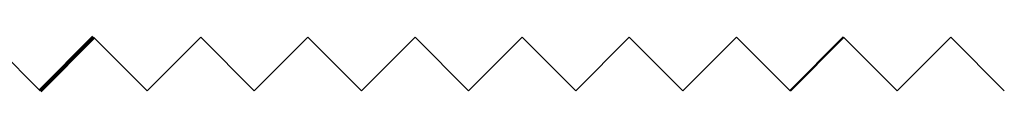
# Model space of a CAD drawing. Header units: centimetres. Extents: x 1590 to 6442358, y 1327 to 6703124.
# Tile 39 of 79: x 1926 to 2056, y 1867 to 1874. Entities that reach past the tile are written whole.
import ezdxf

# ---------------------------------------------------------------- set-up
doc = ezdxf.new("R2010")
doc.units = ezdxf.units.CM
doc.linetypes.add('DASHED', pattern=[19.05, 12.7, -6.35])
doc.layers.add('PZT_DROGA PPOŻ', color=7, linetype='DASHED', true_color=0xe60100)
doc.layers.add('PZT_GRANICA DZIAŁKI', color=1, linetype='DASHED', lineweight=100, true_color=0xff0000)
doc.layers.add('PZT_HYDRANT PROJEKTOWANY', color=1, linetype='Continuous', lineweight=30, true_color=0xff0000)
doc.layers.add('PZT_HATCH_UTWARDZONE_CHODNIKI', color=250, linetype='Continuous', lineweight=0, transparency=0.5)
doc.layers.add('PZT_HATCH_UTWARDZONE_DROGI', color=250, linetype='Continuous', lineweight=0, transparency=0.8)
for name, color, linetype, lineweight in [('PZT_HATCH_WMZOCNIENIE NAWIERZCHNI ZIELONEJ', 72, 'Continuous', 5), ('PZT_MIEJSCA POSTOJOWE', 142, 'Continuous', 9), ('PZT_MIEJSCA POSTOJOWE_NPSPR', 142, 'Continuous', 9), ('PZT_OPASKA ŻWIROWA', 252, 'Continuous', 5), ('PZT_OPIS', 241, 'Continuous', 5), ('PZT_OPIS_RZĘDNE', 6, 'Continuous', 13), ('PZT_OPIS_SPADKI', 250, 'Continuous', 13), ('PZT_PRZEKROJOWE', 5, 'Continuous', 50), ('PZT_WYBURZENIA', 30, 'DASHED', 9), ('PZT_WYMIARY', 183, 'Continuous', 13), ('PZT_ZIELEŃ', 60, 'Continuous', 13)]:
    doc.layers.add(name, color=color, linetype=linetype, lineweight=lineweight)
doc.layers.add('PZT_HATCH_ZIELEŃ', color=7, linetype='Continuous', lineweight=5, true_color=0x237300, transparency=0.4)
doc.layers.add('PZT_PLAC ZABAW', color=7, linetype='Continuous', lineweight=5, true_color=0xfaf645, transparency=0.4)
doc.layers.add('PZT_LINIA ZABUDOWY', color=3, linetype='Continuous')

msp = doc.modelspace()

# ---------------------------------------------------------------- linework, layer by layer
at = {"layer": 'PZT_DROGA PPOŻ', "transparency": 33554687}
msp.add_lwpolyline([(1928.846, 1866.688), (1921.775, 1873.76)], dxfattribs=at)
at = {"layer": 'PZT_GRANICA DZIAŁKI', "transparency": 33554687}
msp.add_lwpolyline([(1928.846, 1866.688), (1935.917, 1873.76)], dxfattribs=at)
at = {"layer": 'PZT_HATCH_UTWARDZONE_CHODNIKI', "transparency": 33554687}
msp.add_lwpolyline([(1942.988, 1866.688), (1935.917, 1873.76)], dxfattribs=at)
at = {"layer": 'PZT_HATCH_UTWARDZONE_DROGI', "transparency": 33554687}
msp.add_lwpolyline([(1942.988, 1866.688), (1950.059, 1873.76)], dxfattribs=at)
at = {"layer": 'PZT_HATCH_WMZOCNIENIE NAWIERZCHNI ZIELONEJ', "transparency": 33554687}
msp.add_lwpolyline([(1957.13, 1866.688), (1950.059, 1873.76)], dxfattribs=at)
at = {"layer": 'PZT_HATCH_ZIELEŃ', "transparency": 33554687}
msp.add_lwpolyline([(1957.13, 1866.688), (1964.202, 1873.76)], dxfattribs=at)
at = {"layer": 'PZT_HYDRANT PROJEKTOWANY', "transparency": 33554687}
msp.add_lwpolyline([(1971.273, 1866.688), (1964.202, 1873.76)], dxfattribs=at)
at = {"layer": 'PZT_LINIA ZABUDOWY', "transparency": 33554687}
msp.add_lwpolyline([(1971.273, 1866.688), (1978.344, 1873.76)], dxfattribs=at)
at = {"layer": 'PZT_MIEJSCA POSTOJOWE', "transparency": 33554687}
msp.add_lwpolyline([(1985.415, 1866.688), (1978.344, 1873.76)], dxfattribs=at)
at = {"layer": 'PZT_MIEJSCA POSTOJOWE_NPSPR', "transparency": 33554687}
msp.add_lwpolyline([(1985.415, 1866.688), (1992.486, 1873.76)], dxfattribs=at)
at = {"layer": 'PZT_OPASKA ŻWIROWA', "transparency": 33554687}
msp.add_lwpolyline([(1999.557, 1866.688), (1992.486, 1873.76)], dxfattribs=at)
at = {"layer": 'PZT_OPIS', "transparency": 33554687}
msp.add_lwpolyline([(1999.557, 1866.688), (2006.628, 1873.76)], dxfattribs=at)
at = {"layer": 'PZT_OPIS_RZĘDNE', "transparency": 33554687}
msp.add_lwpolyline([(2013.699, 1866.688), (2006.628, 1873.76)], dxfattribs=at)
at = {"layer": 'PZT_OPIS_SPADKI', "transparency": 33554687}
msp.add_lwpolyline([(2013.699, 1866.688), (2020.77, 1873.76)], dxfattribs=at)
at = {"layer": 'PZT_PLAC ZABAW', "transparency": 33554687}
msp.add_lwpolyline([(2027.841, 1866.688), (2020.77, 1873.76)], dxfattribs=at)
at = {"layer": 'PZT_PRZEKROJOWE', "transparency": 33554687}
msp.add_lwpolyline([(2027.841, 1866.688), (2034.912, 1873.76)], dxfattribs=at)
at = {"layer": 'PZT_WYBURZENIA', "transparency": 33554687}
msp.add_lwpolyline([(2041.983, 1866.688), (2034.912, 1873.76)], dxfattribs=at)
at = {"layer": 'PZT_WYMIARY', "transparency": 33554687}
msp.add_lwpolyline([(2041.983, 1866.688), (2049.054, 1873.76)], dxfattribs=at)
at = {"layer": 'PZT_ZIELEŃ', "transparency": 33554687}
msp.add_lwpolyline([(2056.125, 1866.688), (2049.054, 1873.76)], dxfattribs=at)

doc.saveas('drawing.dxf')
